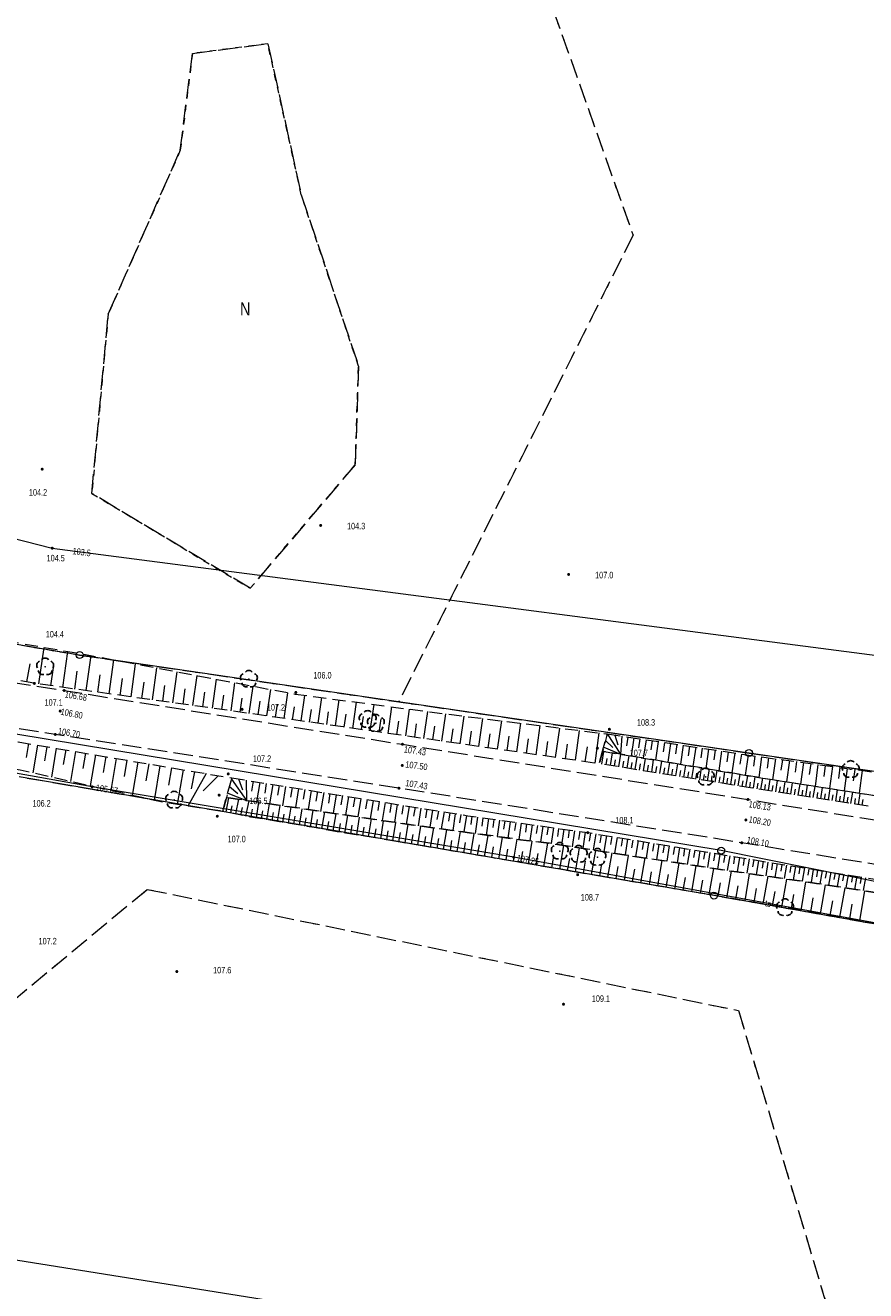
# Model space of a CAD drawing. Header units: inches. Extents: x 6497603 to 6502483, y 5925790 to 5934357.
# Tile 79 of 256: x 6500625 to 6500722, y 5926127 to 5926273. Entities that reach past the tile are written whole.
import ezdxf
from ezdxf.enums import TextEntityAlignment as Align

# ---------------------------------------------------------------- set-up
doc = ezdxf.new("R2010")
doc.units = ezdxf.units.IN
doc.header["$MEASUREMENT"] = 0
for name, pattern in [('1.5_0.75', [2.25, 1.5, -0.75]), ('2.25_0.75', [3, 2.25, -0.75]), ('219-1000', [0, 0]), ('egkk-1000', [3, 2.25, -0.75]), ('egug-1000', [1.5, 0.75, -0.75])]:
    doc.linetypes.add(name, pattern=pattern)
for name, color, linetype in [('000 Inne (niezydentyfikowane)', 7, 'Continuous'), ('202-punkt graniczny', 7, 'Continuous'), ('210-oznaczenie konturu użytku gruntowego', 7, 'Continuous'), ('217-kontur klasyfikacyjny', 7, 'Continuous'), ('218-kontur użytku gruntowego', 7, 'Continuous'), ('219-działka ewidencyjna', 7, 'Continuous'), ('drzewo liściaste', 7, 'Continuous'), ('jezdnia', 7, 'Continuous'), ('pikieta naturalna', 7, 'Continuous'), ('pikieta naturalna-Atr2', 7, 'Continuous'), ('pikieta sztuczna', 7, 'Continuous'), ('pikieta sztuczna-Atr2', 7, 'Continuous'), ('przewód telekomunikacyjny podziemny', 7, 'Continuous'), ('przewód telekomunikacyjny podziemny-Atr1', 7, 'Continuous'), ('rzędna', 7, 'Continuous'), ('rzędna-Atr2', 7, 'Continuous'), ('skarpa nieumocniona', 7, 'Continuous')]:
    doc.layers.add(name, color=color, linetype=linetype)
doc.styles.get("Standard").update_dxf_attribs({"font": 'arial.ttf'})

# ---------------------------------------------------------------- blocks, each defined once
blk = doc.blocks.new('202')
at = {"color": 0, "linetype": 'Continuous', "lineweight": 0}
blk.add_circle((0, 0), 0.4, dxfattribs=at)
blk = doc.blocks.new('OP021')
at = {"linetype": 'Continuous', "lineweight": 13}
h = blk.add_hatch(color=0, dxfattribs=at)
edge = h.paths.add_edge_path()
edge.add_arc((0, 0), 0.1, 0, 360)
at = {"color": 0, "linetype": 'Continuous', "lineweight": -3}
for centre, start, end in [((-0.476, 0.154), 110.388, 213.756), ((0, 0.5), 38.316, 141.684), ((0.476, 0.154), 326.244, 69.612), ((-0.294, -0.404), 182.272, 285.64), ((0.294, -0.404), 254.36, 357.728), ((0.294, -0.404), 254.36, 357.728)]:
    blk.add_arc(centre, 0.5, start, end, dxfattribs=at)
blk = doc.blocks.new('PW01')
at = {"linetype": 'Continuous', "lineweight": 13}
h = blk.add_hatch(color=0, dxfattribs=at)
edge = h.paths.add_edge_path()
edge.add_arc((0, 0), 0.18, 0, 360)

msp = doc.modelspace()

# ---------------------------------------------------------------- linework, layer by layer
at = {"layer": '000 Inne (niezydentyfikowane)', "color": 7, "linetype": 'Continuous', "lineweight": 18, "flags": 128}
for points in [[(6500626.74, 5926196.67), (6500627.33, 5926200.89)], [(6500629.5, 5926196.28), (6500630.08, 5926200.42)], [(6500625.35, 5926196.91), (6500625.75, 5926199)], [(6500632.2, 5926195.91), (6500632.76, 5926199.94)], [(6500634.82, 5926195.54), (6500635.36, 5926199.45)], [(6500637.35, 5926195.19), (6500637.88, 5926198.98)], [(6500628.13, 5926196.47), (6500628.42, 5926198.56)], [(6500630.86, 5926196.09), (6500631.15, 5926198.14)], [(6500633.52, 5926195.72), (6500633.8, 5926197.71)], [(6500639.81, 5926194.85), (6500640.32, 5926198.52)], [(6500642.18, 5926194.51), (6500642.68, 5926198.07)], [(6500644.49, 5926194.19), (6500644.97, 5926197.64)], [(6500636.09, 5926195.36), (6500636.36, 5926197.29)], [(6500638.59, 5926195.01), (6500638.85, 5926196.88)], [(6500641, 5926194.68), (6500641.26, 5926196.49)], [(6500643.34, 5926194.35), (6500643.59, 5926196.1)], [(6500646.72, 5926193.88), (6500647.18, 5926197.22)], [(6500648.88, 5926193.58), (6500649.33, 5926196.81)], [(6500650.98, 5926193.28), (6500651.43, 5926196.42)], [(6500653.01, 5926192.99), (6500653.45, 5926196.03)], [(6500645.61, 5926194.04), (6500645.85, 5926195.73)], [(6500647.81, 5926193.73), (6500648.04, 5926195.37)], [(6500649.94, 5926193.43), (6500650.16, 5926195.02)], [(6500652, 5926193.13), (6500652.22, 5926194.68)], [(6500654.99, 5926192.7), (6500655.42, 5926195.66)], [(6500656.95, 5926192.42), (6500657.37, 5926195.36)], [(6500658.92, 5926192.14), (6500659.34, 5926195.1)], [(6500660.9, 5926191.85), (6500661.33, 5926194.83)], [(6500662.91, 5926191.56), (6500663.34, 5926194.57)], [(6500654.01, 5926192.85), (6500654.22, 5926194.35)], [(6500655.97, 5926192.56), (6500656.18, 5926194.02)], [(6500657.93, 5926192.28), (6500658.14, 5926193.75)], [(6500659.91, 5926192), (6500660.12, 5926193.48)], [(6500661.9, 5926191.71), (6500662.12, 5926193.21)], [(6500663.91, 5926191.42), (6500664.13, 5926192.93)], [(6500664.92, 5926191.27), (6500665.36, 5926194.3)], [(6500666.96, 5926190.98), (6500667.4, 5926194.03)], [(6500669.01, 5926190.69), (6500669.45, 5926193.76)], [(6500671.08, 5926190.39), (6500671.53, 5926193.49)], [(6500673.16, 5926190.09), (6500673.62, 5926193.22)], [(6500675.28, 5926189.78), (6500675.74, 5926192.96)], [(6500665.94, 5926191.13), (6500666.16, 5926192.65)], [(6500667.98, 5926190.83), (6500668.2, 5926192.37)], [(6500670.04, 5926190.54), (6500670.26, 5926192.08)], [(6500672.12, 5926190.24), (6500672.34, 5926191.8)], [(6500674.22, 5926189.94), (6500674.45, 5926191.51)], [(6500677.42, 5926189.47), (6500677.88, 5926192.69)], [(6500679.59, 5926189.16), (6500680.06, 5926192.42)], [(6500681.79, 5926188.85), (6500682.26, 5926192.15)], [(6500684.01, 5926188.53), (6500684.49, 5926191.87)], [(6500686.27, 5926188.21), (6500686.75, 5926191.59)], [(6500676.35, 5926189.63), (6500676.58, 5926191.23)], [(6500678.5, 5926189.32), (6500678.73, 5926190.94)], [(6500680.69, 5926189.01), (6500680.92, 5926190.65)], [(6500682.9, 5926188.69), (6500683.13, 5926190.35)], [(6500685.14, 5926188.37), (6500685.38, 5926190.05)], [(6500688.55, 5926187.88), (6500689.04, 5926191.31)], [(6500690.81, 5926187.56), (6500691.3, 5926191.03)], [(6500692.01, 5926190.16), (6500692.88, 5926189.37)], [(6500692.21, 5926190.92), (6500693.74, 5926188.58)], [(6500693.09, 5926190.79), (6500693.42, 5926189.68)], [(6500693.88, 5926190.67), (6500693.74, 5926188.58)], [(6500694.6, 5926190.56), (6500694.44, 5926189.53)], [(6500695.29, 5926190.46), (6500694.98, 5926188.37)], [(6500695.99, 5926190.35), (6500695.83, 5926189.3)], [(6500696.69, 5926190.25), (6500696.37, 5926188.14)], [(6500697.39, 5926190.14), (6500697.23, 5926189.08)], [(6500698.1, 5926190.04), (6500697.78, 5926187.9)], [(6500625.53, 5926189.8), (6500625.27, 5926188.22)], [(6500626.58, 5926189.62), (6500626.04, 5926186.42)], [(6500627.65, 5926189.44), (6500627.37, 5926187.81)], [(6500628.73, 5926189.26), (6500628.17, 5926185.94)], [(6500629.83, 5926189.07), (6500629.55, 5926187.38)], [(6500630.95, 5926188.89), (6500630.37, 5926185.44)], [(6500632.09, 5926188.69), (6500631.8, 5926186.94)], [(6500687.41, 5926188.05), (6500687.65, 5926189.75)], [(6500689.69, 5926187.72), (6500689.94, 5926189.45)], [(6500691.61, 5926187.44), (6500691.84, 5926188.9)], [(6500691.81, 5926189.41), (6500693.74, 5926188.58)], [(6500692.58, 5926187.29), (6500692.81, 5926188.74)], [(6500693.54, 5926187.13), (6500693.77, 5926188.58)], [(6500698.81, 5926189.93), (6500698.65, 5926188.86)], [(6500699.52, 5926189.82), (6500699.2, 5926187.66)], [(6500700.24, 5926189.72), (6500700.08, 5926188.63)], [(6500700.96, 5926189.61), (6500700.64, 5926187.42)], [(6500701.69, 5926189.5), (6500701.53, 5926188.4)], [(6500702.43, 5926189.39), (6500702.09, 5926187.17)], [(6500703.16, 5926189.28), (6500703, 5926188.16)], [(6500703.9, 5926189.17), (6500703.57, 5926186.93)], [(6500704.65, 5926189.06), (6500704.48, 5926187.93)], [(6500705.4, 5926188.94), (6500705.06, 5926186.67)], [(6500706.16, 5926188.83), (6500705.98, 5926187.69)], [(6500706.92, 5926188.72), (6500706.57, 5926186.42)], [(6500707.68, 5926188.6), (6500707.51, 5926187.45)], [(6500633.25, 5926188.5), (6500632.65, 5926184.93)], [(6500634.44, 5926188.3), (6500634.13, 5926186.48)], [(6500635.64, 5926188.09), (6500635.02, 5926184.39)], [(6500636.87, 5926187.89), (6500636.55, 5926186)], [(6500638.12, 5926187.68), (6500637.47, 5926183.84)], [(6500639.39, 5926187.46), (6500639.06, 5926185.51)], [(6500640.68, 5926187.25), (6500640.01, 5926183.27)], [(6500692.1, 5926187.36), (6500692.21, 5926188.09)], [(6500693.06, 5926187.21), (6500693.18, 5926187.93)], [(6500694.02, 5926187.06), (6500694.14, 5926187.78)], [(6500694.5, 5926186.98), (6500694.73, 5926188.42)], [(6500694.98, 5926186.9), (6500695.09, 5926187.62)], [(6500695.45, 5926186.83), (6500695.68, 5926188.26)], [(6500695.93, 5926186.75), (6500696.04, 5926187.46)], [(6500696.4, 5926186.68), (6500696.62, 5926188.1)], [(6500696.87, 5926186.6), (6500696.98, 5926187.31)], [(6500697.34, 5926186.53), (6500697.56, 5926187.94)], [(6500697.81, 5926186.45), (6500697.92, 5926187.16)], [(6500698.27, 5926186.38), (6500698.5, 5926187.78)], [(6500699.2, 5926186.23), (6500699.43, 5926187.62)], [(6500700.13, 5926186.08), (6500700.35, 5926187.47)], [(6500701.05, 5926185.94), (6500701.27, 5926187.31)], [(6500701.96, 5926185.79), (6500702.18, 5926187.16)], [(6500708.45, 5926188.49), (6500708.1, 5926186.16)], [(6500709.22, 5926188.37), (6500709.07, 5926187.2)], [(6500710, 5926188.27), (6500709.68, 5926185.89)], [(6500710.79, 5926188.16), (6500710.63, 5926186.96)], [(6500711.59, 5926188.06), (6500711.27, 5926185.64)], [(6500712.39, 5926187.95), (6500712.23, 5926186.73)], [(6500713.2, 5926187.84), (6500712.87, 5926185.39)], [(6500714.02, 5926187.73), (6500713.85, 5926186.5)], [(6500714.84, 5926187.62), (6500714.5, 5926185.14)], [(6500715.66, 5926187.51), (6500715.49, 5926186.26)], [(6500716.49, 5926187.4), (6500716.16, 5926184.88)], [(6500717.33, 5926187.28), (6500717.16, 5926186.02)], [(6500718.17, 5926187.17), (6500717.83, 5926184.62)], [(6500642, 5926187.02), (6500641.66, 5926185)], [(6500643.34, 5926186.8), (6500642.66, 5926182.79)], [(6500646.01, 5926186.35), (6500643.91, 5926182.6)], [(6500644.68, 5926186.57), (6500644.29, 5926184.59)], [(6500647.4, 5926186.11), (6500645.65, 5926184.36)], [(6500648.92, 5926185.69), (6500650.64, 5926183.26)], [(6500649.74, 5926185.73), (6500650.19, 5926184.49)], [(6500698.74, 5926186.3), (6500698.85, 5926187)], [(6500699.67, 5926186.16), (6500699.78, 5926186.85)], [(6500700.59, 5926186.01), (6500700.7, 5926186.7)], [(6500701.5, 5926185.86), (6500701.61, 5926186.55)], [(6500702.41, 5926185.72), (6500702.52, 5926186.4)], [(6500702.87, 5926185.65), (6500703.08, 5926187.01)], [(6500703.32, 5926185.57), (6500703.43, 5926186.25)], [(6500703.77, 5926185.5), (6500703.98, 5926186.86)], [(6500704.22, 5926185.43), (6500704.32, 5926186.11)], [(6500704.66, 5926185.36), (6500704.88, 5926186.7)], [(6500705.11, 5926185.29), (6500705.22, 5926185.96)], [(6500705.56, 5926185.22), (6500705.77, 5926186.55)], [(6500706, 5926185.15), (6500706.11, 5926185.81)], [(6500706.44, 5926185.08), (6500706.65, 5926186.41)], [(6500706.88, 5926185.01), (6500706.99, 5926185.67)], [(6500707.32, 5926184.94), (6500707.53, 5926186.26)], [(6500708.2, 5926184.8), (6500708.4, 5926186.11)], [(6500709.06, 5926184.66), (6500709.27, 5926185.96)], [(6500709.93, 5926184.53), (6500710.13, 5926185.82)], [(6500710.79, 5926184.39), (6500710.99, 5926185.68)], [(6500719.02, 5926187.05), (6500718.85, 5926185.77)], [(6500719.87, 5926186.94), (6500719.53, 5926184.36)], [(6500720.73, 5926186.82), (6500720.56, 5926185.52)], [(6500721.6, 5926186.71), (6500721.25, 5926184.09)], [(6500648.7, 5926184.88), (6500649.67, 5926184.07)], [(6500650.62, 5926185.58), (6500650.64, 5926183.26)], [(6500651.41, 5926185.46), (6500651.23, 5926184.33)], [(6500652.18, 5926185.34), (6500651.82, 5926183.09)], [(6500652.93, 5926185.21), (6500652.75, 5926184.1)], [(6500653.68, 5926185.1), (6500653.32, 5926182.87)], [(6500654.42, 5926184.98), (6500654.24, 5926183.87)], [(6500655.16, 5926184.86), (6500654.81, 5926182.65)], [(6500655.9, 5926184.74), (6500655.72, 5926183.64)], [(6500656.64, 5926184.62), (6500656.29, 5926182.43)], [(6500657.37, 5926184.5), (6500657.19, 5926183.41)], [(6500658.1, 5926184.39), (6500657.75, 5926182.21)], [(6500658.83, 5926184.27), (6500658.65, 5926183.19)], [(6500707.76, 5926184.87), (6500707.86, 5926185.53)], [(6500708.63, 5926184.73), (6500708.73, 5926185.38)], [(6500709.5, 5926184.6), (6500709.6, 5926185.24)], [(6500710.36, 5926184.46), (6500710.46, 5926185.1)], [(6500711.21, 5926184.33), (6500711.32, 5926184.97)], [(6500711.65, 5926184.26), (6500711.85, 5926185.55)], [(6500712.08, 5926184.19), (6500712.18, 5926184.84)], [(6500712.51, 5926184.12), (6500712.71, 5926185.41)], [(6500712.94, 5926184.06), (6500713.04, 5926184.7)], [(6500713.37, 5926183.99), (6500713.57, 5926185.28)], [(6500713.8, 5926183.92), (6500713.9, 5926184.57)], [(6500714.23, 5926183.85), (6500714.43, 5926185.15)], [(6500714.66, 5926183.79), (6500714.76, 5926184.43)], [(6500715.09, 5926183.72), (6500715.3, 5926185.01)], [(6500715.53, 5926183.65), (6500715.63, 5926184.3)], [(6500715.96, 5926183.58), (6500716.16, 5926184.88)], [(6500716.82, 5926183.45), (6500717.03, 5926184.74)], [(6500717.69, 5926183.31), (6500717.89, 5926184.61)], [(6500718.56, 5926183.17), (6500718.76, 5926184.48)], [(6500719.42, 5926183.04), (6500719.63, 5926184.34)], [(6500720.29, 5926182.9), (6500720.5, 5926184.21)], [(6500648.3, 5926181.93), (6500648.63, 5926183.56)], [(6500648.49, 5926184.08), (6500650.64, 5926183.26)], [(6500649.42, 5926181.7), (6500649.77, 5926183.39)], [(6500650.59, 5926181.46), (6500650.95, 5926183.22)], [(6500651.79, 5926181.24), (6500652.09, 5926183.05)], [(6500653, 5926181.04), (6500653.31, 5926182.87)], [(6500659.55, 5926184.16), (6500659.2, 5926181.99)], [(6500660.27, 5926184.04), (6500660.1, 5926182.96)], [(6500660.99, 5926183.92), (6500660.65, 5926181.78)], [(6500661.71, 5926183.81), (6500661.53, 5926182.74)], [(6500662.42, 5926183.7), (6500662.08, 5926181.57)], [(6500663.13, 5926183.58), (6500662.96, 5926182.52)], [(6500663.84, 5926183.47), (6500663.5, 5926181.36)], [(6500664.54, 5926183.36), (6500664.37, 5926182.31)], [(6500665.24, 5926183.24), (6500664.91, 5926181.15)], [(6500665.94, 5926183.13), (6500665.77, 5926182.09)], [(6500666.64, 5926183.02), (6500666.3, 5926180.94)], [(6500667.33, 5926182.91), (6500667.17, 5926181.87)], [(6500668.02, 5926182.8), (6500667.69, 5926180.74)], [(6500716.39, 5926183.51), (6500716.49, 5926184.16)], [(6500717.26, 5926183.38), (6500717.36, 5926184.03)], [(6500718.12, 5926183.24), (6500718.23, 5926183.89)], [(6500718.99, 5926183.11), (6500719.09, 5926183.76)], [(6500719.86, 5926182.97), (6500719.96, 5926183.62)], [(6500720.73, 5926182.83), (6500720.83, 5926183.49)], [(6500721.16, 5926182.77), (6500721.37, 5926184.07)], [(6500721.6, 5926182.7), (6500721.7, 5926183.35)], [(6500648.85, 5926181.82), (6500649.02, 5926182.65)], [(6500650, 5926181.58), (6500650.18, 5926182.44)], [(6500651.18, 5926181.34), (6500651.33, 5926182.24)], [(6500652.39, 5926181.14), (6500652.54, 5926182.05)], [(6500653.62, 5926180.94), (6500653.77, 5926181.86)], [(6500654.24, 5926180.83), (6500654.54, 5926182.68)], [(6500654.86, 5926180.73), (6500655.01, 5926181.66)], [(6500655.48, 5926180.63), (6500655.79, 5926182.5)], [(6500656.11, 5926180.52), (6500656.27, 5926181.46)], [(6500656.75, 5926180.42), (6500657.06, 5926182.31)], [(6500658.02, 5926180.2), (6500658.34, 5926182.12)], [(6500659.32, 5926179.98), (6500659.67, 5926181.93)], [(6500660.64, 5926179.74), (6500661, 5926181.73)], [(6500661.99, 5926179.5), (6500662.32, 5926181.53)], [(6500663.36, 5926179.28), (6500663.69, 5926181.33)], [(6500668.71, 5926182.69), (6500668.55, 5926181.66)], [(6500669.4, 5926182.58), (6500669.07, 5926180.54)], [(6500670.08, 5926182.47), (6500669.91, 5926181.46)], [(6500670.75, 5926182.36), (6500670.43, 5926180.35)], [(6500671.43, 5926182.25), (6500671.27, 5926181.26)], [(6500672.09, 5926182.15), (6500671.78, 5926180.17)], [(6500672.76, 5926182.04), (6500672.6, 5926181.06)], [(6500673.41, 5926181.94), (6500673.1, 5926179.98)], [(6500674.07, 5926181.83), (6500673.91, 5926180.86)], [(6500674.71, 5926181.73), (6500674.41, 5926179.8)], [(6500675.36, 5926181.63), (6500675.2, 5926180.67)], [(6500675.99, 5926181.52), (6500675.69, 5926179.63)], [(6500676.63, 5926181.43), (6500676.5, 5926180.48)], [(6500677.26, 5926181.34), (6500677, 5926179.45)], [(6500657.38, 5926180.31), (6500657.54, 5926181.26)], [(6500658.67, 5926180.09), (6500658.84, 5926181.06)], [(6500659.98, 5926179.86), (6500660.16, 5926180.84)], [(6500661.32, 5926179.62), (6500661.5, 5926180.62)], [(6500662.67, 5926179.39), (6500662.84, 5926180.41)], [(6500664.04, 5926179.17), (6500664.21, 5926180.2)], [(6500664.73, 5926179.06), (6500665.06, 5926181.13)], [(6500665.42, 5926178.95), (6500665.59, 5926179.99)], [(6500666.12, 5926178.84), (6500666.45, 5926180.92)], [(6500667.52, 5926178.61), (6500667.86, 5926180.71)], [(6500668.94, 5926178.38), (6500669.3, 5926180.51)], [(6500670.38, 5926178.13), (6500670.75, 5926180.31)], [(6500671.86, 5926177.88), (6500672.24, 5926180.1)], [(6500673.37, 5926177.63), (6500673.75, 5926179.89)], [(6500677.89, 5926181.25), (6500677.76, 5926180.31)], [(6500678.53, 5926181.16), (6500678.26, 5926179.27)], [(6500679.16, 5926181.08), (6500679.02, 5926180.13)], [(6500679.79, 5926180.99), (6500679.52, 5926179.1)], [(6500680.42, 5926180.9), (6500680.28, 5926179.96)], [(6500681.04, 5926180.81), (6500680.78, 5926178.93)], [(6500681.67, 5926180.72), (6500681.54, 5926179.78)], [(6500682.3, 5926180.63), (6500682.04, 5926178.75)], [(6500682.93, 5926180.55), (6500682.8, 5926179.61)], [(6500683.55, 5926180.46), (6500683.29, 5926178.6)], [(6500684.17, 5926180.37), (6500684.04, 5926179.45)], [(6500684.79, 5926180.28), (6500684.53, 5926178.45)], [(6500685.4, 5926180.2), (6500685.27, 5926179.29)], [(6500686.01, 5926180.11), (6500685.75, 5926178.3)], [(6500686.61, 5926180.03), (6500686.48, 5926179.12)], [(6500687.22, 5926179.94), (6500686.96, 5926178.12)], [(6500687.82, 5926179.86), (6500687.7, 5926178.94)], [(6500666.82, 5926178.73), (6500666.99, 5926179.77)], [(6500668.22, 5926178.5), (6500668.4, 5926179.55)], [(6500669.66, 5926178.26), (6500669.84, 5926179.33)], [(6500671.12, 5926178.01), (6500671.3, 5926179.11)], [(6500672.61, 5926177.75), (6500672.8, 5926178.88)], [(6500674.14, 5926177.5), (6500674.33, 5926178.64)], [(6500674.91, 5926177.36), (6500675.3, 5926179.68)], [(6500675.69, 5926177.23), (6500675.89, 5926178.4)], [(6500676.49, 5926177.1), (6500676.89, 5926179.46)], [(6500678.09, 5926176.82), (6500678.5, 5926179.24)], [(6500679.74, 5926176.55), (6500680.15, 5926179.01)], [(6500681.41, 5926176.26), (6500681.84, 5926178.78)], [(6500683.14, 5926175.97), (6500683.58, 5926178.57)], [(6500688.44, 5926179.77), (6500688.18, 5926177.93)], [(6500689.05, 5926179.69), (6500688.92, 5926178.76)], [(6500689.66, 5926179.6), (6500689.4, 5926177.74)], [(6500690.28, 5926179.51), (6500690.13, 5926178.58)], [(6500690.9, 5926179.4), (6500690.6, 5926177.56)], [(6500691.52, 5926179.3), (6500691.37, 5926178.38)], [(6500692.13, 5926179.2), (6500691.83, 5926177.37)], [(6500692.75, 5926179.1), (6500692.6, 5926178.19)], [(6500693.36, 5926179), (6500693.06, 5926177.18)], [(6500693.97, 5926178.9), (6500693.82, 5926177.99)], [(6500694.57, 5926178.8), (6500694.28, 5926176.99)], [(6500695.18, 5926178.7), (6500695.03, 5926177.8)], [(6500695.78, 5926178.61), (6500695.49, 5926176.8)], [(6500696.38, 5926178.51), (6500696.24, 5926177.61)], [(6500696.98, 5926178.41), (6500696.69, 5926176.62)], [(6500677.28, 5926176.96), (6500677.49, 5926178.16)], [(6500678.91, 5926176.69), (6500679.12, 5926177.91)], [(6500680.57, 5926176.4), (6500680.78, 5926177.65)], [(6500682.27, 5926176.11), (6500682.49, 5926177.39)], [(6500684.03, 5926175.82), (6500684.25, 5926177.14)], [(6500684.93, 5926175.66), (6500685.38, 5926178.35)], [(6500686.74, 5926175.36), (6500687.2, 5926178.08)], [(6500688.57, 5926175.04), (6500689.04, 5926177.8)], [(6500690.42, 5926174.73), (6500690.9, 5926177.51)], [(6500692.3, 5926174.41), (6500692.78, 5926177.22)], [(6500694.19, 5926174.09), (6500694.67, 5926176.93)], [(6500697.58, 5926178.31), (6500697.44, 5926177.42)], [(6500698.18, 5926178.21), (6500697.89, 5926176.43)], [(6500698.77, 5926178.12), (6500698.63, 5926177.23)], [(6500699.36, 5926178.02), (6500699.08, 5926176.25)], [(6500699.96, 5926177.92), (6500699.81, 5926177.04)], [(6500700.54, 5926177.83), (6500700.26, 5926176.07)], [(6500701.13, 5926177.73), (6500700.99, 5926176.85)], [(6500701.72, 5926177.63), (6500701.43, 5926175.89)], [(6500702.3, 5926177.54), (6500702.16, 5926176.67)], [(6500702.88, 5926177.44), (6500702.6, 5926175.71)], [(6500703.46, 5926177.35), (6500703.32, 5926176.48)], [(6500704.04, 5926177.25), (6500703.76, 5926175.53)], [(6500704.61, 5926177.16), (6500704.47, 5926176.3)], [(6500705.19, 5926177.07), (6500704.91, 5926175.36)], [(6500705.76, 5926176.97), (6500705.62, 5926176.12)], [(6500685.83, 5926175.51), (6500686.06, 5926176.86)], [(6500687.65, 5926175.2), (6500687.89, 5926176.57)], [(6500689.5, 5926174.89), (6500689.73, 5926176.27)], [(6500691.36, 5926174.57), (6500691.6, 5926175.97)], [(6500693.24, 5926174.25), (6500693.48, 5926175.66)], [(6500696.1, 5926173.76), (6500696.59, 5926176.63)], [(6500698.04, 5926173.43), (6500698.53, 5926176.33)], [(6500699.99, 5926173.09), (6500700.5, 5926176.03)], [(6500701.97, 5926172.76), (6500702.48, 5926175.73)], [(6500706.33, 5926176.88), (6500706.05, 5926175.19)], [(6500706.89, 5926176.79), (6500706.75, 5926175.95)], [(6500707.45, 5926176.7), (6500707.18, 5926175.03)], [(6500708, 5926176.61), (6500707.87, 5926175.78)], [(6500708.56, 5926176.52), (6500708.29, 5926174.87)], [(6500709.11, 5926176.43), (6500708.97, 5926175.61)], [(6500709.65, 5926176.34), (6500709.39, 5926174.71)], [(6500710.19, 5926176.25), (6500710.06, 5926175.44)], [(6500710.73, 5926176.16), (6500710.47, 5926174.56)], [(6500711.27, 5926176.07), (6500711.14, 5926175.28)], [(6500711.8, 5926175.98), (6500711.54, 5926174.4)], [(6500712.33, 5926175.9), (6500712.2, 5926175.11)], [(6500712.86, 5926175.81), (6500712.6, 5926174.25)], [(6500713.38, 5926175.73), (6500713.25, 5926174.95)], [(6500713.9, 5926175.64), (6500713.65, 5926174.1)], [(6500714.41, 5926175.56), (6500714.29, 5926174.79)], [(6500714.93, 5926175.48), (6500714.68, 5926173.95)], [(6500695.14, 5926173.92), (6500695.39, 5926175.35)], [(6500697.07, 5926173.59), (6500697.31, 5926175.04)], [(6500699.01, 5926173.26), (6500699.26, 5926174.72)], [(6500700.98, 5926172.93), (6500701.23, 5926174.4)], [(6500702.97, 5926172.59), (6500703.22, 5926174.08)], [(6500703.97, 5926172.41), (6500704.49, 5926175.42)], [(6500706.01, 5926172.06), (6500706.54, 5926175.12)], [(6500708.09, 5926171.71), (6500708.62, 5926174.82)], [(6500710.2, 5926171.34), (6500710.75, 5926174.52)], [(6500712.35, 5926170.97), (6500712.91, 5926174.2)], [(6500715.44, 5926175.4), (6500715.32, 5926174.64)], [(6500715.95, 5926175.32), (6500715.7, 5926173.8)], [(6500716.45, 5926175.24), (6500716.33, 5926174.48)], [(6500716.96, 5926175.16), (6500716.72, 5926173.65)], [(6500717.46, 5926175.08), (6500717.34, 5926174.32)], [(6500717.96, 5926175), (6500717.72, 5926173.49)], [(6500718.46, 5926174.92), (6500718.34, 5926174.17)], [(6500718.96, 5926174.84), (6500718.72, 5926173.34)], [(6500719.46, 5926174.76), (6500719.34, 5926174.01)], [(6500719.96, 5926174.68), (6500719.72, 5926173.18)], [(6500720.46, 5926174.6), (6500720.34, 5926173.85)], [(6500720.96, 5926174.52), (6500720.72, 5926173.02)], [(6500721.46, 5926174.44), (6500721.34, 5926173.69)], [(6500721.96, 5926174.36), (6500721.72, 5926172.87)], [(6500704.99, 5926172.24), (6500705.25, 5926173.76)], [(6500707.04, 5926171.89), (6500707.31, 5926173.43)], [(6500709.14, 5926171.52), (6500709.41, 5926173.1)], [(6500711.27, 5926171.16), (6500711.55, 5926172.76)], [(6500714.55, 5926170.59), (6500715.11, 5926173.89)], [(6500716.77, 5926170.21), (6500717.35, 5926173.55)], [(6500719.02, 5926169.82), (6500719.61, 5926173.2)], [(6500721.3, 5926169.43), (6500721.89, 5926172.84)], [(6500713.44, 5926170.78), (6500713.73, 5926172.41)], [(6500715.66, 5926170.4), (6500715.94, 5926172.06)], [(6500717.9, 5926170.01), (6500718.19, 5926171.69)], [(6500720.16, 5926169.62), (6500720.45, 5926171.32)]]:
    msp.add_lwpolyline(points, dxfattribs=at)
at = {"layer": '217-kontur klasyfikacyjny', "color": 3, "linetype": 'egkk-1000', "lineweight": 18, "flags": 128}
for points in [[(6500663.96, 5926336.49), (6500695.19, 5926248.34)], [(6500644.43, 5926269.29), (6500653.11, 5926270.41)], [(6500653.11, 5926270.41), (6500656.97, 5926253)], [(6500643.03, 5926258.15), (6500644.43, 5926269.29)], [(6500634.72, 5926239.26), (6500643.03, 5926258.15)], [(6500656.97, 5926253), (6500663.56, 5926233.28)], [(6500695.19, 5926248.34), (6500668.19, 5926194.62)], [(6500632.84, 5926218.61), (6500634.72, 5926239.26)], [(6500663.56, 5926233.28), (6500663.19, 5926221.92)], [(6500663.19, 5926221.92), (6500651.08, 5926207.69)], [(6500651.08, 5926207.69), (6500632.84, 5926218.61)], [(6500559.7, 5926212.19), (6500631.43, 5926200)], [(6500631.43, 5926200), (6500668.19, 5926194.62)], [(6500668.19, 5926194.62), (6500708.56, 5926188.72)], [(6500708.56, 5926188.72), (6500756.53, 5926181.66)], [(6500704.51, 5926172.3), (6500624.47, 5926185.96)], [(6500593.58, 5926135.19), (6500639.22, 5926173.02)], [(6500639.22, 5926173.02), (6500707.34, 5926159.06)], [(6500769.7, 5926160.76), (6500704.51, 5926172.3)], [(6500707.34, 5926159.06), (6500720.55, 5926114.92)]]:
    msp.add_lwpolyline(points, dxfattribs=at)
at = {"layer": '218-kontur użytku gruntowego', "color": 3, "linetype": 'egug-1000', "lineweight": 18, "flags": 128}
for points in [[(6500663.96, 5926336.49), (6500695.19, 5926248.34)], [(6500653.11, 5926270.41), (6500644.43, 5926269.29)], [(6500656.97, 5926253), (6500653.11, 5926270.41)], [(6500644.43, 5926269.29), (6500643.03, 5926258.15)], [(6500643.03, 5926258.15), (6500634.72, 5926239.26)], [(6500663.56, 5926233.28), (6500656.97, 5926253)], [(6500695.19, 5926248.34), (6500668.19, 5926194.62)], [(6500634.72, 5926239.26), (6500632.84, 5926218.61)], [(6500663.19, 5926221.92), (6500663.56, 5926233.28)], [(6500651.08, 5926207.69), (6500663.19, 5926221.92)], [(6500632.84, 5926218.61), (6500651.08, 5926207.69)], [(6500559.7, 5926212.19), (6500631.43, 5926200)], [(6500631.43, 5926200), (6500668.19, 5926194.62)], [(6500668.19, 5926194.62), (6500708.56, 5926188.72)], [(6500708.56, 5926188.72), (6500756.53, 5926181.66)], [(6500704.51, 5926172.3), (6500624.47, 5926185.96)], [(6500593.58, 5926135.19), (6500639.22, 5926173.02)], [(6500639.22, 5926173.02), (6500707.34, 5926159.06)], [(6500769.7, 5926160.76), (6500704.51, 5926172.3)], [(6500707.34, 5926159.06), (6500720.55, 5926114.92)]]:
    msp.add_lwpolyline(points, dxfattribs=at)
at = {"layer": '219-działka ewidencyjna', "color": 3, "linetype": '219-1000', "lineweight": 18, "flags": 128}
for points in [[(6500631.43, 5926200), (6500538.32, 5926215.82)], [(6500705.34, 5926177.48), (6500538.81, 5926204.95)], [(6500708.56, 5926188.72), (6500631.43, 5926200)], [(6500756.53, 5926181.66), (6500708.56, 5926188.72)], [(6500704.51, 5926172.3), (6500624.47, 5926185.96)], [(6500754.12, 5926167.67), (6500705.34, 5926177.48)], [(6500769.7, 5926160.76), (6500704.51, 5926172.3)], [(6500770.33, 5926106.97), (6500469.86, 5926154.94)]]:
    msp.add_lwpolyline(points, dxfattribs=at)
at = {"layer": 'jezdnia', "color": 7, "linetype": '2.25_0.75', "lineweight": 18, "flags": 128}
msp.add_lwpolyline([(6500445.77, 5926225.13), (6500477.28, 5926219.98), (6500500.52, 5926216.32), (6500551.85, 5926208.28), (6500590.76, 5926201.99), (6500629.65, 5926195.92), (6500668.62, 5926189.73), (6500708.43, 5926183.37), (6500748.42, 5926176.93), (6500779.68, 5926172.04), (6500819.2, 5926165.9), (6500859.43, 5926159.56), (6500898.4, 5926153.26), (6500937.28, 5926147.22), (6500936.91, 5926144.94), (6500936.26, 5926142.38), (6500897.62, 5926148.36), (6500858.2, 5926154.58), (6500818.25, 5926160.88), (6500778.79, 5926167.14), (6500747.81, 5926171.88), (6500707.71, 5926178.38), (6500668.22, 5926184.67), (6500628.62, 5926190.86), (6500589.86, 5926197), (6500551.33, 5926203.18), (6500445.13, 5926220.13), (6500405, 5926226.56), (6500364.89, 5926233), (6500326.44, 5926239.09), (6500287.44, 5926245.14), (6500247.8, 5926251.49), (6500208.32, 5926257.73), (6500171.1, 5926263.74), (6500133.18, 5926269.89), (6500094.21, 5926275.92), (6500053.11, 5926282.47), (6499999.01, 5926290.88), (6499959.84, 5926296.95), (6499921.11, 5926303.13), (6499882.03, 5926309.23), (6499843.48, 5926315.33), (6499804.98, 5926321.39), (6499763.92, 5926325.7), (6499740.11, 5926328.2), (6499708.97, 5926329.7), (6499669.77, 5926331.59), (6499612.14, 5926332.17), (6499590.65, 5926333.3), (6499565.53, 5926335.73), (6499506.81, 5926343.39), (6499422.29, 5926354.7), (6499419.43, 5926354.99), (6499334.27, 5926366.31), (6499289.53, 5926369.55), (6499273.23, 5926369.35), (6499273.01, 5926371.91), (6499272.96, 5926374.41), (6499289.57, 5926374.85), (6499335.06, 5926371.26), (6499420.23, 5926359.86), (6499423.5, 5926359.5), (6499507.59, 5926348.2), (6499566.32, 5926340.5), (6499590.89, 5926338.22), (6499612.24, 5926337), (6499643.43, 5926336.46), (6499669.89, 5926336.53), (6499710.9, 5926336.33), (6499806.11, 5926326.28), (6499844.16, 5926320.23), (6499882.83, 5926314.04), (6499921.69, 5926307.83), (6499960.72, 5926301.83), (6499999.64, 5926295.76), (6500053.85, 5926287.25), (6500095.27, 5926280.64), (6500134.03, 5926274.62), (6500208.98, 5926262.68), (6500248.83, 5926256.34), (6500288.29, 5926250.03), (6500327.08, 5926244.06), (6500365.91, 5926238.01), (6500405.9, 5926231.52)], close=True, dxfattribs=at)
at = {"layer": 'przewód telekomunikacyjny podziemny', "color": 30, "linetype": 'Continuous', "lineweight": 18, "flags": 128}
for points in [[(6500793.95, 5926157.85), (6500767.15, 5926161.48), (6500756.77, 5926163.13), (6500728.68, 5926168.14), (6500681.45, 5926176.71), (6500632.87, 5926184.83), (6500575.54, 5926195.02), (6500538.95, 5926200.94), (6500507.15, 5926205.63), (6500467.69, 5926212.03), (6500421.5, 5926219.89), (6500362.01, 5926229.41), (6500329.83, 5926233.4), (6500287.94, 5926240.84), (6500233.28, 5926249.9), (6500176.25, 5926259.29), (6500132.02, 5926265.99), (6500121.1, 5926267.64)], [(6500466.55, 5926240.39), (6500469.82, 5926241.19), (6500475.7, 5926243.08), (6500476.76, 5926243.47), (6500480.95, 5926244.01), (6500504.11, 5926236.72), (6500522.5, 5926232.97), (6500598.23, 5926219.99), (6500628.28, 5926212.31), (6500742.22, 5926197.51), (6500792.33, 5926189.94), (6500928.39, 5926168.76), (6500959.62, 5926163.76), (6500990.22, 5926157.55), (6501016.6, 5926147.54), (6501018.6, 5926150.55), (6501025.22, 5926158)]]:
    msp.add_lwpolyline(points, dxfattribs=at)
at = {"layer": 'skarpa nieumocniona', "color": 7, "linetype": '1.5_0.75', "lineweight": 18, "flags": 128}
for points in [[(6500538.34, 5926213.65), (6500550.51, 5926211.19), (6500557.29, 5926210.35), (6500571.2, 5926208.83), (6500585, 5926207.18), (6500594.54, 5926206.03), (6500597.94, 5926205.93), (6500632.1, 5926200.07), (6500656.28, 5926195.5), (6500673.28, 5926193.26), (6500692.21, 5926190.92), (6500691.68, 5926188.93), (6500691.3, 5926187.49), (6500677.52, 5926189.46), (6500649.67, 5926193.47), (6500626.21, 5926196.74), (6500595.34, 5926202.69), (6500577.6, 5926205.38), (6500551.76, 5926209.24), (6500538.25, 5926211.78)], [(6500538.34, 5926213.65), (6500550.51, 5926211.19), (6500557.29, 5926210.35), (6500571.2, 5926208.83), (6500585, 5926207.18), (6500594.54, 5926206.03), (6500597.94, 5926205.93), (6500632.1, 5926200.07), (6500656.28, 5926195.5), (6500673.28, 5926193.26), (6500692.21, 5926190.92), (6500691.68, 5926188.93), (6500691.3, 5926187.49), (6500677.52, 5926189.46), (6500649.67, 5926193.47), (6500626.21, 5926196.74), (6500595.34, 5926202.69), (6500577.6, 5926205.38), (6500551.76, 5926209.24), (6500538.25, 5926211.78)], [(6500537.67, 5926203.88), (6500545.71, 5926202.6), (6500571.22, 5926198.58), (6500600.72, 5926193.87), (6500624.34, 5926190), (6500648.96, 5926185.85), (6500648.36, 5926183.6), (6500647.92, 5926182.01), (6500641.21, 5926183), (6500624.56, 5926186.75), (6500620.31, 5926187.32), (6500613.05, 5926188.72), (6500599.79, 5926191.04), (6500591.29, 5926192.79), (6500573.27, 5926195.38), (6500555.03, 5926197.96), (6500548.01, 5926198.96), (6500544.59, 5926199.25), (6500537.81, 5926200.29), (6500538.06, 5926201.39)], [(6500537.67, 5926203.88), (6500545.71, 5926202.6), (6500571.22, 5926198.58), (6500600.72, 5926193.87), (6500624.34, 5926190), (6500648.96, 5926185.85), (6500648.36, 5926183.6), (6500647.92, 5926182.01), (6500641.21, 5926183), (6500624.56, 5926186.75), (6500620.31, 5926187.32), (6500613.05, 5926188.72), (6500599.79, 5926191.04), (6500591.29, 5926192.79), (6500573.27, 5926195.38), (6500555.03, 5926197.96), (6500548.01, 5926198.96), (6500544.59, 5926199.25), (6500537.81, 5926200.29), (6500538.06, 5926201.39)], [(6500692.21, 5926190.92), (6500709.03, 5926188.4), (6500730.57, 5926185.5), (6500734.31, 5926184.7), (6500764.82, 5926178.83), (6500787.52, 5926174.8), (6500813.53, 5926170.89), (6500849.54, 5926165.49), (6500882.33, 5926160.52), (6500909.98, 5926155.79), (6500930.95, 5926151.88), (6500923.06, 5926152.84), (6500898.62, 5926156.56), (6500875.2, 5926160.08), (6500846.86, 5926164.41), (6500818.68, 5926168.62), (6500788.3, 5926173.29), (6500764.36, 5926176.97), (6500745.7, 5926180.03), (6500728.46, 5926182.97), (6500710.42, 5926185.77), (6500691.68, 5926188.93)], [(6500692.21, 5926190.92), (6500709.03, 5926188.4), (6500730.57, 5926185.5), (6500734.31, 5926184.7), (6500764.82, 5926178.83), (6500787.52, 5926174.8), (6500813.53, 5926170.89), (6500849.54, 5926165.49), (6500882.33, 5926160.52), (6500909.98, 5926155.79), (6500930.95, 5926151.88), (6500923.06, 5926152.84), (6500898.62, 5926156.56), (6500875.2, 5926160.08), (6500846.86, 5926164.41), (6500818.68, 5926168.62), (6500788.3, 5926173.29), (6500764.36, 5926176.97), (6500745.7, 5926180.03), (6500728.46, 5926182.97), (6500710.42, 5926185.77), (6500691.68, 5926188.93)], [(6500691.68, 5926188.93), (6500710.42, 5926185.77), (6500728.46, 5926182.97), (6500745.7, 5926180.03), (6500764.36, 5926176.97), (6500788.3, 5926173.29), (6500818.68, 5926168.62), (6500846.86, 5926164.41), (6500875.2, 5926160.08), (6500898.62, 5926156.56), (6500923.06, 5926152.84), (6500930.95, 5926151.88), (6500938.34, 5926150.33), (6500937.73, 5926148.05), (6500900.12, 5926154.56), (6500868.44, 5926159.43), (6500840.88, 5926163.63), (6500812.53, 5926168), (6500793.15, 5926171), (6500778.51, 5926172.97), (6500764.13, 5926175.31), (6500732.17, 5926181.04), (6500707.49, 5926184.91), (6500691.3, 5926187.49)], [(6500691.68, 5926188.93), (6500710.42, 5926185.77), (6500728.46, 5926182.97), (6500745.7, 5926180.03), (6500764.36, 5926176.97), (6500788.3, 5926173.29), (6500818.68, 5926168.62), (6500846.86, 5926164.41), (6500875.2, 5926160.08), (6500898.62, 5926156.56), (6500923.06, 5926152.84), (6500930.95, 5926151.88), (6500938.34, 5926150.33), (6500937.73, 5926148.05), (6500900.12, 5926154.56), (6500868.44, 5926159.43), (6500840.88, 5926163.63), (6500812.53, 5926168), (6500793.15, 5926171), (6500778.51, 5926172.97), (6500764.13, 5926175.31), (6500732.17, 5926181.04), (6500707.49, 5926184.91), (6500691.3, 5926187.49)], [(6500648.96, 5926185.85), (6500676.14, 5926181.5), (6500690.01, 5926179.55), (6500713.42, 5926175.72), (6500727.68, 5926173.45), (6500752.71, 5926169.22), (6500763.87, 5926167.26), (6500769.9, 5926166.14), (6500780.37, 5926164.92), (6500785.53, 5926164.52), (6500817.21, 5926159.26), (6500845.09, 5926154.8), (6500868.2, 5926151.04), (6500886.98, 5926148.01), (6500913.83, 5926143.71), (6500926.88, 5926141.42), (6500934.55, 5926141.22), (6500933.78, 5926139.37), (6500907.95, 5926143.26), (6500883.72, 5926147.27), (6500855.96, 5926151.51), (6500822.3, 5926156.82), (6500790.01, 5926161.81), (6500780.29, 5926163.28), (6500769.91, 5926164.51), (6500758.57, 5926166.19), (6500752, 5926167.49), (6500729.13, 5926171.71), (6500716.34, 5926173.71), (6500704.07, 5926175.48), (6500685.57, 5926178.33), (6500682.21, 5926178.73), (6500668.62, 5926180.6), (6500648.36, 5926183.6)], [(6500648.96, 5926185.85), (6500676.14, 5926181.5), (6500690.01, 5926179.55), (6500713.42, 5926175.72), (6500727.68, 5926173.45), (6500752.71, 5926169.22), (6500763.87, 5926167.26), (6500769.9, 5926166.14), (6500780.37, 5926164.92), (6500785.53, 5926164.52), (6500817.21, 5926159.26), (6500845.09, 5926154.8), (6500868.2, 5926151.04), (6500886.98, 5926148.01), (6500913.83, 5926143.71), (6500926.88, 5926141.42), (6500934.55, 5926141.22), (6500933.78, 5926139.37), (6500907.95, 5926143.26), (6500883.72, 5926147.27), (6500855.96, 5926151.51), (6500822.3, 5926156.82), (6500790.01, 5926161.81), (6500780.29, 5926163.28), (6500769.91, 5926164.51), (6500758.57, 5926166.19), (6500752, 5926167.49), (6500729.13, 5926171.71), (6500716.34, 5926173.71), (6500704.07, 5926175.48), (6500685.57, 5926178.33), (6500682.21, 5926178.73), (6500668.62, 5926180.6), (6500648.36, 5926183.6)], [(6500648.36, 5926183.6), (6500668.62, 5926180.6), (6500682.21, 5926178.73), (6500685.57, 5926178.33), (6500704.07, 5926175.48), (6500716.34, 5926173.71), (6500729.13, 5926171.71), (6500752, 5926167.49), (6500758.57, 5926166.19), (6500769.91, 5926164.51), (6500780.29, 5926163.28), (6500790.01, 5926161.81), (6500822.3, 5926156.82), (6500855.96, 5926151.51), (6500883.72, 5926147.27), (6500907.95, 5926143.26), (6500933.78, 5926139.37), (6500933.51, 5926136.81), (6500918.84, 5926139.14), (6500910.49, 5926140.41), (6500905.17, 5926141.02), (6500867.8, 5926146.59), (6500852.29, 5926148.87), (6500827.91, 5926152.42), (6500800.05, 5926156.51), (6500781.1, 5926158.97), (6500770.14, 5926160.92), (6500757.95, 5926162.98), (6500728.47, 5926168.19), (6500704.99, 5926172.24), (6500689.19, 5926174.94), (6500668.22, 5926178.5), (6500661.7, 5926179.55), (6500658.47, 5926180.13), (6500651.13, 5926181.35), (6500647.92, 5926182.01)], [(6500648.36, 5926183.6), (6500668.62, 5926180.6), (6500682.21, 5926178.73), (6500685.57, 5926178.33), (6500704.07, 5926175.48), (6500716.34, 5926173.71), (6500729.13, 5926171.71), (6500752, 5926167.49), (6500758.57, 5926166.19), (6500769.91, 5926164.51), (6500780.29, 5926163.28), (6500790.01, 5926161.81), (6500822.3, 5926156.82), (6500855.96, 5926151.51), (6500883.72, 5926147.27), (6500907.95, 5926143.26), (6500933.78, 5926139.37), (6500933.51, 5926136.81), (6500918.84, 5926139.14), (6500910.49, 5926140.41), (6500905.17, 5926141.02), (6500867.8, 5926146.59), (6500852.29, 5926148.87), (6500827.91, 5926152.42), (6500800.05, 5926156.51), (6500781.1, 5926158.97), (6500770.14, 5926160.92), (6500757.95, 5926162.98), (6500728.47, 5926168.19), (6500704.99, 5926172.24), (6500689.19, 5926174.94), (6500668.22, 5926178.5), (6500661.7, 5926179.55), (6500658.47, 5926180.13), (6500651.13, 5926181.35), (6500647.92, 5926182.01)]]:
    msp.add_lwpolyline(points, close=True, dxfattribs=at)

# ---------------------------------------------------------------- block references
at = {"layer": '202-punkt graniczny', "color": 7, "linetype": 'Continuous', "lineweight": 18}
for p in [(6500631.43, 5926200), (6500708.56, 5926188.72), (6500705.34, 5926177.48), (6500704.51, 5926172.3)]:
    msp.add_blockref('202', p, dxfattribs=at)
at = {"layer": 'drzewo liściaste', "color": 94, "linetype": 'Continuous', "lineweight": 18}
for p in [(6500627.46, 5926198.66), (6500650.93, 5926197.23), (6500664.62, 5926192.61), (6500665.56, 5926192.15), (6500720.26, 5926186.84), (6500703.56, 5926185.97), (6500642.32, 5926183.32), (6500686.75, 5926177.42), (6500688.92, 5926177.07), (6500691.09, 5926176.72), (6500712.7, 5926170.93)]:
    msp.add_blockref('OP021', p, dxfattribs=at)
at = {"layer": 'pikieta naturalna', "color": 7, "linetype": 'Continuous', "lineweight": 13}
for p in [(6500627.11, 5926221.41), (6500659.2, 5926214.93), (6500628.28, 5926212.31), (6500687.77, 5926209.29), (6500626.21, 5926196.74), (6500656.34, 5926195.7), (6500650.15, 5926193.75), (6500692.46, 5926191.45), (6500691.08, 5926189.28), (6500648.55, 5926186.31), (6500647.5, 5926183.87), (6500647.29, 5926181.44), (6500689.97, 5926179.55), (6500688.81, 5926174.71), (6500642.63, 5926163.55), (6500687.18, 5926159.79)]:
    msp.add_blockref('PW01', p, dxfattribs=at)
at = {"layer": 'pikieta sztuczna', "color": 7, "linetype": 'Continuous', "lineweight": 13}
for p in [(6500629.65, 5926195.92), (6500629.19, 5926193.55), (6500628.62, 5926190.86), (6500668.62, 5926189.73), (6500668.6, 5926187.29), (6500668.22, 5926184.67), (6500708.43, 5926183.37), (6500708.19, 5926181.01), (6500707.71, 5926178.38)]:
    msp.add_blockref('PW01', p, dxfattribs=at)
at = {"layer": 'rzędna', "color": 30, "linetype": 'Continuous', "lineweight": 18}
for p in [(6500628.28, 5926212.31), (6500632.87, 5926184.83), (6500681.45, 5926176.71)]:
    msp.add_blockref('PW01', p, dxfattribs=at)

# ---------------------------------------------------------------- texts
at = {"layer": '210-oznaczenie konturu użytku gruntowego', "color": 3, "linetype": 'Continuous', "lineweight": 18, "width": 0.79}
msp.add_text('N', height=1.5, dxfattribs=at).set_placement((6500649.92, 5926239.11))
at = {"layer": 'pikieta naturalna-Atr2', "color": 7, "width": 0.667}
for s, p in [('104.2', (6500625.59, 5926218.36)), ('104.3', (6500662.24, 5926214.48)), ('104.5', (6500627.63, 5926210.79)), ('107.0', (6500690.82, 5926208.84)), ('104.4', (6500627.53, 5926202.03)), ('106.0', (6500658.36, 5926197.3)), ('107.1', (6500627.39, 5926194.17)), ('107.2', (6500653, 5926193.61)), ('108.3', (6500695.64, 5926191.87)), ('107.7', (6500694.81, 5926188.36)), ('107.2', (6500651.4, 5926187.7)), ('106.2', (6500626, 5926182.55)), ('106.5', (6500650.98, 5926182.83)), ('108.1', (6500693.15, 5926180.61)), ('107.0', (6500648.48, 5926178.44)), ('108.7', (6500689.17, 5926171.73)), ('107.2', (6500626.7, 5926166.68)), ('107.6', (6500646.81, 5926163.34)), ('109.1', (6500690.44, 5926160.06))]:
    msp.add_text(s, height=0.75, dxfattribs=at).set_placement(p)
at = {"layer": 'pikieta sztuczna-Atr2', "color": 7, "width": 0.667}
for s, rotation, p in [('106.68', 350.919, (6500629.68, 5926195.12)), ('106.80', 349.033, (6500629.19, 5926193.14)), ('106.70', 349.894, (6500628.89, 5926190.91)), ('107.43', 351.69, (6500668.75, 5926188.79)), ('107.50', 352.555, (6500668.92, 5926187.06)), ('107.43', 350.483, (6500668.92, 5926184.92)), ('108.13', 351.027, (6500708.47, 5926182.48)), ('108.20', 350.061, (6500708.47, 5926180.74)), ('108.10', 349.108, (6500708.24, 5926178.38))]:
    msp.add_text(s, height=0.75, rotation=rotation, dxfattribs=at).set_placement(p)
at = {"layer": 'przewód telekomunikacyjny podziemny-Atr1', "color": 30, "width": 0.667}
msp.add_text('ts', height=0.75, rotation=349.715, dxfattribs=at).set_placement((6500710.43, 5926171.45), align=Align.MIDDLE_LEFT)
at = {"layer": 'rzędna-Atr2', "color": 30, "width": 0.667}
for s, rotation, p in [('103.5', 352.599, (6500630.63, 5926212)), ('105.67', 350.51, (6500633.3, 5926184.76)), ('107.25', 349.715, (6500681.81, 5926176.64))]:
    msp.add_text(s, height=0.75, rotation=rotation, dxfattribs=at).set_placement(p, align=Align.MIDDLE_LEFT)

doc.saveas('drawing.dxf')
